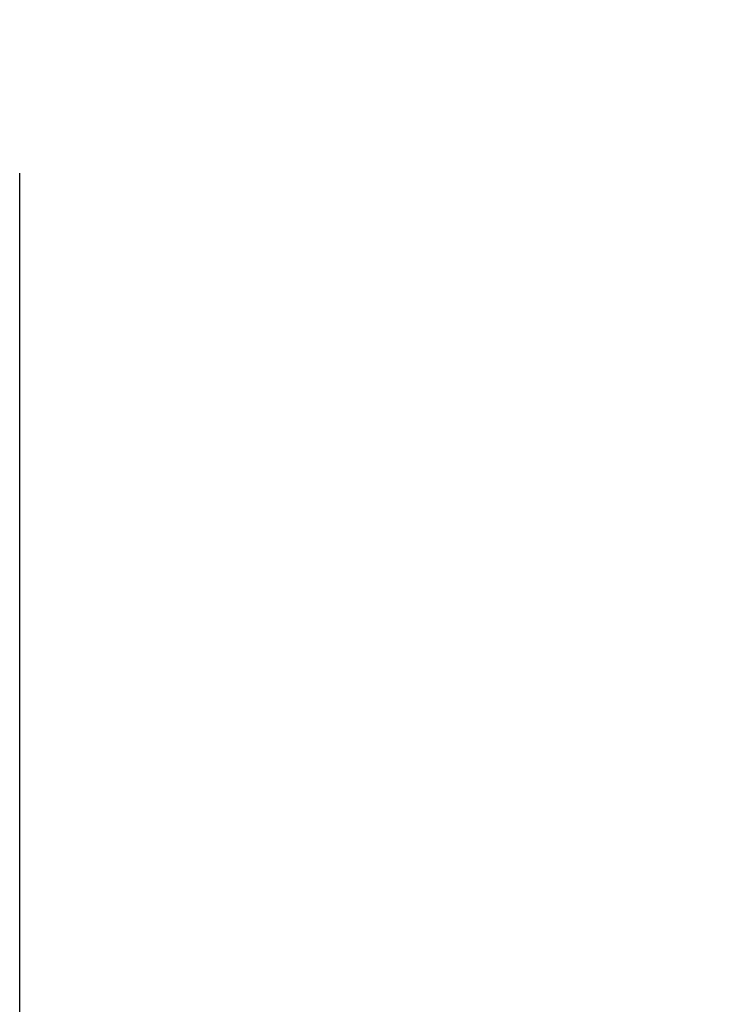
# Model space of a CAD drawing. Extents: x -158 to 158, y -59 to 130.
# Tile 15 of 17: x 75 to 95, y 8 to 36. Entities that reach past the tile are written whole.
import ezdxf

# ---------------------------------------------------------------- set-up
doc = ezdxf.new("R2010")
doc.units = 0
doc.header["$MEASUREMENT"] = 0
doc.layers.add('MODEL_237_2', color=5, linetype='CONTINUOUS')

msp = doc.modelspace()

# ---------------------------------------------------------------- linework, layer by layer
at = {"layer": 'MODEL_237_2'}
msp.add_line((75, -32, 25.5), (75, 32, 25.5), dxfattribs=at)
at = {"layer": 'MODEL_237_2', "extrusion": (0.909961, 1.52656e-16, -0.414693)}
msp.add_arc((20.727, 170.547, 11.145), 70, 4.8499, 150, dxfattribs=at)
at = {"layer": 'MODEL_237_2', "extrusion": (0.909961, 1.11022e-16, -0.414693)}
msp.add_arc((20.727, 170.547, 11.145), 67.56, 6.3039, 150, dxfattribs=at)
at = {"layer": 'MODEL_237_2', "extrusion": (-0.207347, 0.866025, -0.454981)}
for radius, start, end in [(70, 27.75457, 117.75457), (67.56, 27.75457, 117.75457), (70, 207.75457, 297.75457), (67.56, 207.75457, 297.75457)]:
    msp.add_arc((-83.47, 134.687, -67.324), radius, start, end, dxfattribs=at)
at = {"layer": 'MODEL_237_2', "extrusion": (0.359135, 0.5, 0.78805)}
for radius, start, end in [(70, 42.34769, 132.34769), (67.56, 42.34769, 132.34769), (67.56, 132.34769, 222.34769)]:
    msp.add_arc((-53.588, 42.249, 158.062), radius, start, end, dxfattribs=at)

doc.saveas('drawing.dxf')
